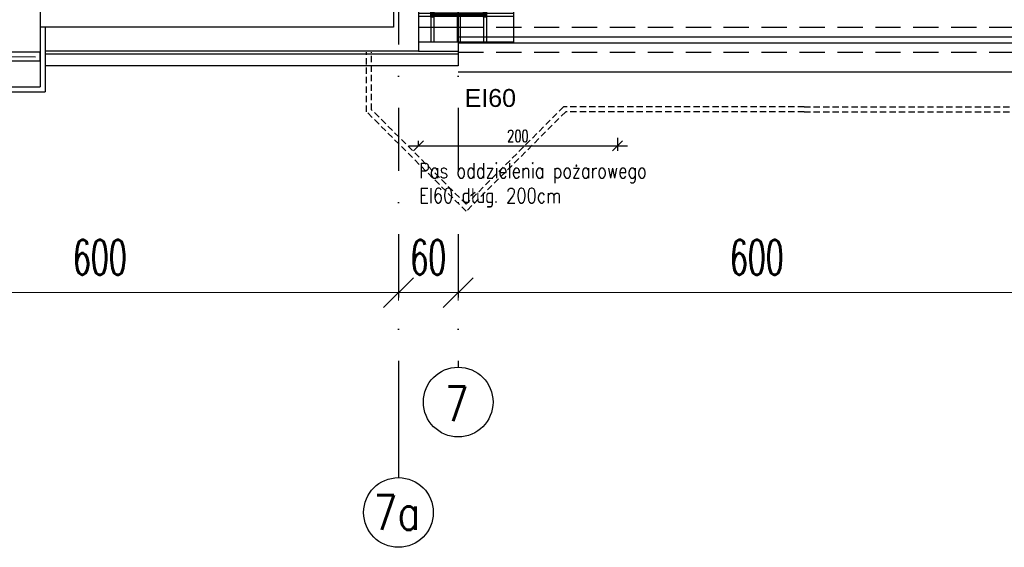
# Model space of a CAD drawing. Header units: centimetres. Extents: x -10702 to 24628, y -4437 to 19798.
# Tile 20 of 92: x 5819 to 6809, y 4442 to 4972. Entities that reach past the tile are written whole.
import ezdxf

# ---------------------------------------------------------------- set-up
doc = ezdxf.new("R2010")
doc.units = ezdxf.units.CM
doc.header["$PDMODE"] = 35
doc.header["$PDSIZE"] = 0.1
doc.linetypes.add('Kondygnacja  -0_5$0$HIDDEN', pattern=[9.525, 6.35, -3.175])
doc.linetypes.add('Osie rzutów$0$DASHDOT2', pattern=[12.7, 6.35, -3.175, 0, -3.175])
doc.layers.get('0').update_dxf_attribs({"color": 8})
doc.layers.get('DEFPOINTS').update_dxf_attribs({"color": 8})
for name, color, linetype in [('Kondygnacja  -0_5$0$ARCH_INFO_ODPORNOŚĆ OGNIOWA', 8, 'Continuous'), ('Kondygnacja  -0_5$0$ARCH_INFO_OPISY', 8, 'Continuous'), ('Kondygnacja  -0_5$0$ARCH_MUROWANE_IST', 8, 'Continuous'), ('Kondygnacja  -0_5$0$ARCH_NIEWIDOK_IST', 8, 'Kondygnacja  -0_5$0$HIDDEN'), ('Kondygnacja  -0_5$0$ARCH_OCIEPLENIE_IST', 8, 'Continuous'), ('Kondygnacja  -0_5$0$ARCH_POMOCNICZE', 8, 'Continuous'), ('Kondygnacja  -0_5$0$ARCH_PRZEKROJOWE_IST', 8, 'Continuous'), ('Kondygnacja  -0_5$0$ARCH_SŁUPY', 8, 'Continuous'), ('Kondygnacja  -0_5$0$ARCH_WIDOK_IST', 8, 'Continuous'), ('Kondygnacja  -0_5$0$ARCH_ŚLUSARKA_OKNA_IST', 8, 'Continuous'), ('Osie rzutów$0$ARCH_INFO_OSIE_IST', 8, 'Osie rzutów$0$DASHDOT2'), ('Osie rzutów$0$ARCH_INFO_OSIE_OPISY_IST', 8, 'Continuous')]:
    doc.layers.add(name, color=color, linetype=linetype)
doc.layers.add('Kondygnacja  -0_5$0$ARCH_INFO_WYMIARY', color=8, linetype='Continuous', lineweight=9)
doc.layers.add('Osie rzutów$0$ARCH_INFO_WYMIARY', color=8, linetype='Continuous', lineweight=9)
doc.styles.add('Kondygnacja  -0_5$0$Arial', font='arial.ttf')
doc.styles.add('Kondygnacja  -0_5$0$Romans', font='Romans.shx', dxfattribs={"width": 0.7})
doc.styles.add('Kondygnacja  -0_5$0$ROMANS-50-CM', font='romans.shx', dxfattribs={"width": 0.8, "height": 10})
doc.styles.add('Osie rzutów$0$ROMANS-250-CM', font='romans.shx', dxfattribs={"width": 0.8, "height": 50})
doc.styles.add('Osie rzutów$0$wymiary_cuprum', font='Romans.shx', dxfattribs={"width": 0.6})
doc.dimstyles.new('Kondygnacja  -0_5$0$Wymiary 1-100', dxfattribs={"dimtxt": 12, "dimasz": 10, "dimexe": 5, "dimexo": 0, "dimgap": 4, "dimtad": 1, "dimrnd": 0.5, "dimzin": 12, "dimdsep": 46, "dimtxsty": 'Kondygnacja  -0_5$0$Romans', "dimblk": 'Kondygnacja  -0_5$0$_Oblique', "dimcen": 10, "dimdle": 10, "dimclrt": 55, "dimazin": 0, "dimtfac": 1, "dimtmove": 1, "dimatfit": 3, "dimfxl": 0, "dimtolj": 1, "dimtzin": 0, "dimarcsym": 0})
doc.dimstyles.new('Osie rzutów$0$ARCH_ CT', dxfattribs={"dimtxt": 20, "dimasz": 20, "dimexe": 12, "dimexo": 20, "dimgap": 5, "dimtad": 1, "dimdec": 1, "dimrnd": 0.5, "dimzin": 9, "dimdsep": 46, "dimtxsty": 'Osie rzutów$0$wymiary_cuprum', "dimblk": 'Osie rzutów$0$_Oblique', "dimcen": 8, "dimdle": 12, "dimclrd": 256, "dimclre": 256, "dimclrt": 55, "dimadec": 1, "dimazin": 0, "dimtfac": 1, "dimtdec": 1, "dimtmove": 1, "dimatfit": 2, "dimldrblk": 'Osie rzutów$0$_Dot', "dimfxl": 0, "dimtolj": 1, "dimtzin": 0, "dimlwd": -1, "dimlwe": -1, "dimarcsym": 0})
pattern_1 = [(45, (-6220.4609, -4950), (-0.67351921, 0.67351921), [])]

# ---------------------------------------------------------------- blocks, each defined once
blk = doc.blocks.new('Osie rzutów$0$_Oblique')
at = {"color": 0, "linetype": 'ByBlock', "lineweight": -2}
blk.add_line((-0.5, -0.5), (0.5, 0.5), dxfattribs=at)
blk = doc.blocks.new('*D89')
at = {"layer": 'DEFPOINTS', "color": 0}
for p in [(6260, 4732.19), (6860, 4732.19), (6860, 4698.26)]:
    blk.add_point(p, dxfattribs=at)
at = {"layer": 'Osie rzutów$0$ARCH_INFO_WYMIARY'}
for p, q in [((6260, 4717.19), (6260, 4690.26)), ((6860, 4717.19), (6860, 4690.26)), ((6252, 4698.26), (6868, 4698.26))]:
    blk.add_line(p, q, dxfattribs=at)
at = {"layer": 'Osie rzutów$0$ARCH_INFO_WYMIARY', "xscale": 30, "yscale": 30, "zscale": 30, "rotation": 180}
blk.add_blockref('Osie rzutów$0$_Oblique', (6260, 4698.26), dxfattribs=at)
at = {"layer": 'Osie rzutów$0$ARCH_INFO_WYMIARY', "xscale": 30, "yscale": 30, "zscale": 30}
blk.add_blockref('Osie rzutów$0$_Oblique', (6860, 4698.26), dxfattribs=at)
at = {"layer": 'Osie rzutów$0$ARCH_INFO_WYMIARY', "color": 55, "insert": (6560, 4733.76), "char_height": 35, "attachment_point": 5, "style": 'Osie rzutów$0$wymiary_cuprum'}
blk.add_mtext('\\A1;600', dxfattribs=at)
blk = doc.blocks.new('Osie rzutów$0$_Dot')
at = {"color": 0, "linetype": 'ByBlock', "lineweight": -2}
blk.add_line((-0.5, 0), (-1, 0), dxfattribs=at)
at = {"color": 0, "linetype": 'ByBlock', "const_width": 0.5}
blk.add_lwpolyline([(-0.25, 0, 1), (0.25, 0, 1)], format="xyb", close=True, dxfattribs=at)
blk = doc.blocks.new('*D90')
at = {"layer": 'DEFPOINTS', "color": 0}
for p in [(6200, 4732.19), (6260, 4732.19), (6260, 4698.26)]:
    blk.add_point(p, dxfattribs=at)
at = {"layer": 'Osie rzutów$0$ARCH_INFO_WYMIARY'}
for p, q in [((6200, 4717.19), (6200, 4690.26)), ((6260, 4717.19), (6260, 4690.26)), ((6192, 4698.26), (6268, 4698.26))]:
    blk.add_line(p, q, dxfattribs=at)
at = {"layer": 'Osie rzutów$0$ARCH_INFO_WYMIARY', "xscale": 30, "yscale": 30, "zscale": 30, "rotation": 180}
blk.add_blockref('Osie rzutów$0$_Oblique', (6200, 4698.26), dxfattribs=at)
at = {"layer": 'Osie rzutów$0$ARCH_INFO_WYMIARY', "xscale": 30, "yscale": 30, "zscale": 30}
blk.add_blockref('Osie rzutów$0$_Oblique', (6260, 4698.26), dxfattribs=at)
at = {"layer": 'Osie rzutów$0$ARCH_INFO_WYMIARY', "color": 55, "insert": (6230, 4733.76), "char_height": 35, "attachment_point": 5, "style": 'Osie rzutów$0$wymiary_cuprum'}
blk.add_mtext('\\A1;60', dxfattribs=at)
blk = doc.blocks.new('*D91')
at = {"layer": 'DEFPOINTS', "color": 0}
for p in [(5600, 4732.19), (6200, 4732.19), (6200, 4698.26)]:
    blk.add_point(p, dxfattribs=at)
at = {"layer": 'Osie rzutów$0$ARCH_INFO_WYMIARY'}
for p, q in [((5600, 4717.19), (5600, 4690.26)), ((6200, 4717.19), (6200, 4690.26)), ((5592, 4698.26), (6208, 4698.26))]:
    blk.add_line(p, q, dxfattribs=at)
at = {"layer": 'Osie rzutów$0$ARCH_INFO_WYMIARY', "xscale": 30, "yscale": 30, "zscale": 30, "rotation": 180}
blk.add_blockref('Osie rzutów$0$_Oblique', (5600, 4698.26), dxfattribs=at)
at = {"layer": 'Osie rzutów$0$ARCH_INFO_WYMIARY', "xscale": 30, "yscale": 30, "zscale": 30}
blk.add_blockref('Osie rzutów$0$_Oblique', (6200, 4698.26), dxfattribs=at)
at = {"layer": 'Osie rzutów$0$ARCH_INFO_WYMIARY', "color": 55, "insert": (5900, 4733.76), "char_height": 35, "attachment_point": 5, "style": 'Osie rzutów$0$wymiary_cuprum'}
blk.add_mtext('\\A1;600', dxfattribs=at)
blk = doc.blocks.new('Kondygnacja  -0_5$0$_Oblique')
at = {"color": 0, "linetype": 'ByBlock', "lineweight": -2}
blk.add_line((-0.5, -0.5), (0.5, 0.5), dxfattribs=at)
blk = doc.blocks.new('*D204')
at = {"layer": 'DEFPOINTS', "color": 0}
for p in [(6420, 4914.9), (6220, 4845.63), (6420, 4845.63)]:
    blk.add_point(p, dxfattribs=at)
at = {"layer": 'Kondygnacja  -0_5$0$ARCH_INFO_WYMIARY', "color": 0, "lineweight": -2}
for p, q in [((6220, 4845.63), (6220, 4850.63)), ((6420, 4853.63), (6420, 4840.63)), ((6210, 4845.63), (6430, 4845.63))]:
    blk.add_line(p, q, dxfattribs=at)
at = {"layer": 'Kondygnacja  -0_5$0$ARCH_INFO_WYMIARY', "color": 0, "lineweight": -2, "xscale": 10, "yscale": 10, "zscale": 10, "rotation": 180}
blk.add_blockref('Kondygnacja  -0_5$0$_Oblique', (6220, 4845.63), dxfattribs=at)
at = {"layer": 'Kondygnacja  -0_5$0$ARCH_INFO_WYMIARY', "color": 0, "lineweight": -2, "xscale": 10, "yscale": 10, "zscale": 10}
blk.add_blockref('Kondygnacja  -0_5$0$_Oblique', (6420, 4845.63), dxfattribs=at)
at = {"layer": 'Kondygnacja  -0_5$0$ARCH_INFO_WYMIARY', "color": 55, "insert": (6320, 4855.63), "char_height": 12, "attachment_point": 5, "style": 'Kondygnacja  -0_5$0$Romans'}
blk.add_mtext('\\A1;200', dxfattribs=at)
blk = doc.blocks.new('Kondygnacja  -0_5$0$słup 6.8.11')
at = {"layer": 'Kondygnacja  -0_5$0$ARCH_SŁUPY'}
h = blk.add_hatch(dxfattribs=at)
h.set_pattern_fill('ANSI31', color=256, scale=0.3, style=0)
h.set_pattern_definition(pattern_1)
h.paths.add_polyline_path([(15, 75), (12, 75), (12, 25), (15, 25)])
h = blk.add_hatch(dxfattribs=at)
h.set_pattern_fill('ANSI31', color=256, scale=0.3, style=0)
h.set_pattern_definition(pattern_1)
h.paths.add_polyline_path([(65, 71), (65, 74), (15, 74), (15, 71)])
h = blk.add_hatch(dxfattribs=at)
h.set_pattern_fill('ANSI31', color=256, scale=0.3, style=0)
h.set_pattern_definition(pattern_1)
h.paths.add_polyline_path([(68, 75), (65, 75), (65, 25), (68, 25)])
h = blk.add_hatch(dxfattribs=at)
h.set_pattern_fill('ANSI31', color=256, scale=0.3, style=0)
h.set_pattern_definition(pattern_1)
h.paths.add_polyline_path([(65, 48.5), (65, 51.5), (15, 51.5), (15, 48.5)])
h = blk.add_hatch(dxfattribs=at)
h.set_pattern_fill('ANSI31', color=256, scale=0.3, style=0)
h.set_pattern_definition(pattern_1)
h.paths.add_polyline_path([(65, 26), (65, 29), (15, 29), (15, 26)])
at = {"layer": 'Kondygnacja  -0_5$0$ARCH_POMOCNICZE'}
blk.add_lwpolyline([(95, 100), (95, 0), (0, 0), (0, 100)], close=True, dxfattribs=at)
for points in [[(12, 100), (12, 75)], [(15, 100), (15, 75)], [(38.5, 100), (38.5, 74)], [(41.5, 100), (41.5, 74)], [(65, 100), (65, 75)], [(68, 100), (68, 75)], [(0, 74), (12, 74)], [(0, 71), (12, 71)], [(68, 74), (95, 74)], [(68, 71), (95, 71)], [(0, 51.5), (12, 51.5)], [(68, 51.5), (95, 51.5)], [(0, 48.5), (12, 48.5)], [(68, 48.5), (95, 48.5)], [(0, 29), (12, 29)], [(0, 26), (12, 26)], [(12, 25), (12, 0)], [(15, 25), (15, 0)], [(38.5, 26), (38.5, 0)], [(41.5, 26), (41.5, 0)], [(65, 25), (65, 0)], [(68, 29), (95, 29)], [(68, 26), (95, 26)], [(68, 25), (68, 0)]]:
    blk.add_lwpolyline(points, dxfattribs=at)
at = {"layer": 'Kondygnacja  -0_5$0$ARCH_SŁUPY'}
for p, q in [((15, 51.5), (65, 51.5)), ((65, 48.5), (15, 48.5))]:
    blk.add_line(p, q, dxfattribs=at)
for points in [[(12, 75), (15, 75), (15, 25), (12, 25)], [(65, 75), (68, 75), (68, 25), (65, 25)]]:
    blk.add_lwpolyline(points, close=True, dxfattribs=at)
for points in [[(65, 74), (15, 74)], [(15, 71), (65, 71)], [(65, 29), (15, 29)], [(15, 26), (65, 26)]]:
    blk.add_lwpolyline(points, dxfattribs=at)
blk = doc.blocks.new('Osie rzutów')
at = {"layer": 'Osie rzutów$0$ARCH_INFO_OSIE_IST', "ltscale": 10}
for p, q in [((6200, 12510), (6200, 4800)), ((6200, 12510), (6200, 4571.18)), ((6260, 12510), (6260, 4623.26)), ((6260, 4970), (6260, 5030))]:
    blk.add_line(p, q, dxfattribs=at)
at = {"layer": 'Osie rzutów$0$ARCH_INFO_OSIE_OPISY_IST'}
blk.add_line((6200, 4571.18), (6200, 4512.32), dxfattribs=at)
for centre in [(6260, 4588.26), (6200, 4477.32)]:
    blk.add_circle(centre, 35, dxfattribs=at)
at = {"layer": 'Osie rzutów$0$ARCH_INFO_OSIE_OPISY_IST', "style": 'Osie rzutów$0$ROMANS-250-CM', "width": 0.8}
for s, p in [('7', (6246.71, 4569.04)), ('7a', (6174.95, 4459.83))]:
    blk.add_text(s, height=35, dxfattribs=at).set_placement(p)
at = {"layer": 'Osie rzutów$0$ARCH_INFO_WYMIARY'}
for base, p1, p2, picture, middle in [((6200, 4698.26), (5600, 4732.19), (6200, 4732.19), '*D91', (5900, 4733.76)), ((6860, 4698.26), (6260, 4732.19), (6860, 4732.19), '*D89', (6560, 4733.76))]:
    dim = blk.add_linear_dim(base=base, p1=p1, p2=p2, dimstyle='Osie rzutów$0$ARCH_ CT', override={"dimtxt": 35, "dimasz": 30, "dimexe": 8, "dimexo": 15, "dimgap": 18, "dimdle": 8}, dxfattribs=at)
    dim.commit()
    dim.dimension.update_dxf_attribs({"geometry": picture, "text_midpoint": middle})
dim = blk.add_linear_dim(base=(6260, 4698.26), p1=(6200, 4732.19), p2=(6260, 4732.19), dimstyle='Osie rzutów$0$ARCH_ CT', override={"dimtxt": 35, "dimasz": 30, "dimexe": 8, "dimexo": 15, "dimgap": 18, "dimdle": 8}, dxfattribs=at)
dim.commit()
dim.dimension.update_dxf_attribs({"geometry": '*D90', "text_midpoint": (6230, 4698.26), "dimtype": 128})

msp = doc.modelspace()

# ---------------------------------------------------------------- linework, layer by layer
at = {"layer": 'Kondygnacja  -0_5$0$ARCH_MUROWANE_IST', "ltscale": 4}
for p, q in [((5840, 5699), (5840, 4940)), ((6220, 5100), (6220, 4941)), ((6195, 4980), (6195, 4965)), ((6260, 4970), (6260, 4926)), ((6195, 4965), (5840, 4965)), ((6220, 4965), (6260, 4965)), ((6220, 4941), (5845, 4941)), ((6260, 4938), (5845, 4938)), ((6220, 4941), (6260, 4941)), ((6260, 4926), (5845, 4926))]:
    msp.add_line(p, q, dxfattribs=at)
msp.add_lwpolyline([(5840, 4940), (5840, 4940), (5380, 4940), (5380, 4965), (5600, 4965)], dxfattribs=at)
at = {"layer": 'Kondygnacja  -0_5$0$ARCH_NIEWIDOK_IST', "ltscale": 4}
for p, q in [((6260, 4965), (8316, 4965)), ((6260, 4965), (8316, 4965)), ((6260, 4940), (7804, 4940))]:
    msp.add_line(p, q, dxfattribs=at)
at = {"layer": 'Kondygnacja  -0_5$0$ARCH_NIEWIDOK_IST'}
for points in [[(6607.5, 4880), (6860, 4879.998), (6960, 4779.998), (7060, 4879.998), (7060, 4965)], [(6607.5, 4885), (6862.071, 4884.998), (6960, 4787.069), (7055, 4882.069), (7055, 4965)], [(6607.5, 4880), (6368, 4879.998), (6268, 4779.998), (6168, 4879.998), (6168, 4940)], [(6607.5, 4884.998), (6365.929, 4884.998), (6268, 4787.069), (6173, 4882.069), (6173, 4940)]]:
    msp.add_lwpolyline(points, dxfattribs=at)
at = {"layer": 'Kondygnacja  -0_5$0$ARCH_OCIEPLENIE_IST'}
msp.add_line((5835.5, 4935), (5380, 4935.5), dxfattribs=at)
at = {"layer": 'Kondygnacja  -0_5$0$ARCH_PRZEKROJOWE_IST', "ltscale": 4}
for p, q in [((5845, 4965), (5845, 4900)), ((5840, 4940), (5840, 4905)), ((5375, 4900), (5845, 4900)), ((5380, 4905), (5840, 4905))]:
    msp.add_line(p, q, dxfattribs=at)
msp.add_lwpolyline([(5380, 4940), (5380, 4931), (5840, 4931), (5840, 4940)], dxfattribs=at)
at = {"layer": 'Kondygnacja  -0_5$0$ARCH_WIDOK_IST'}
msp.add_line((6260, 4920), (8321, 4920), dxfattribs=at)
at = {"layer": 'Kondygnacja  -0_5$0$ARCH_ŚLUSARKA_OKNA_IST'}
for p, q in [((7799, 4955), (6260, 4955)), ((7799, 4955), (6260, 4955)), ((7799, 4949), (6260, 4949)), ((7799, 4949), (6260, 4949))]:
    msp.add_line(p, q, dxfattribs=at)

# ---------------------------------------------------------------- block references
at = {"layer": 'Kondygnacja  -0_5$0$ARCH_SŁUPY'}
msp.add_blockref('Kondygnacja  -0_5$0$słup 6.8.11', (6220.461, 4950), dxfattribs=at)
at = {"layer": 'Osie rzutów$0$ARCH_INFO_OSIE_OPISY_IST'}
msp.add_blockref('Osie rzutów', (0, 0), dxfattribs=at)

# ---------------------------------------------------------------- texts
at = {"layer": 'Kondygnacja  -0_5$0$ARCH_INFO_ODPORNOŚĆ OGNIOWA', "insert": (6292.266, 4908.723), "char_height": 18, "width": 53.33252, "attachment_point": 5, "style": 'Kondygnacja  -0_5$0$Arial'}
msp.add_mtext('\\PEI60', dxfattribs=at)
at = {"layer": 'Kondygnacja  -0_5$0$ARCH_INFO_OPISY', "insert": (6220.662, 4828.271), "char_height": 15, "width": 347.56568, "attachment_point": 1, "style": 'Kondygnacja  -0_5$0$ROMANS-50-CM'}
msp.add_mtext('Pas oddzielenia pożarowego\\PEI60 dług. 200cm', dxfattribs=at)

# ---------------------------------------------------------------- dimensions: what is measured, and where the dimension line sits
at = {"layer": 'Kondygnacja  -0_5$0$ARCH_INFO_WYMIARY'}
dim = msp.add_linear_dim(base=(6420, 4845.634), p1=(6220, 4845.634), p2=(6420, 4914.899), dimstyle='Kondygnacja  -0_5$0$Wymiary 1-100', dxfattribs=at)
dim.commit()
dim.dimension.update_dxf_attribs({"geometry": '*D204', "text_midpoint": (6320, 4855.634)})

doc.saveas('drawing.dxf')
